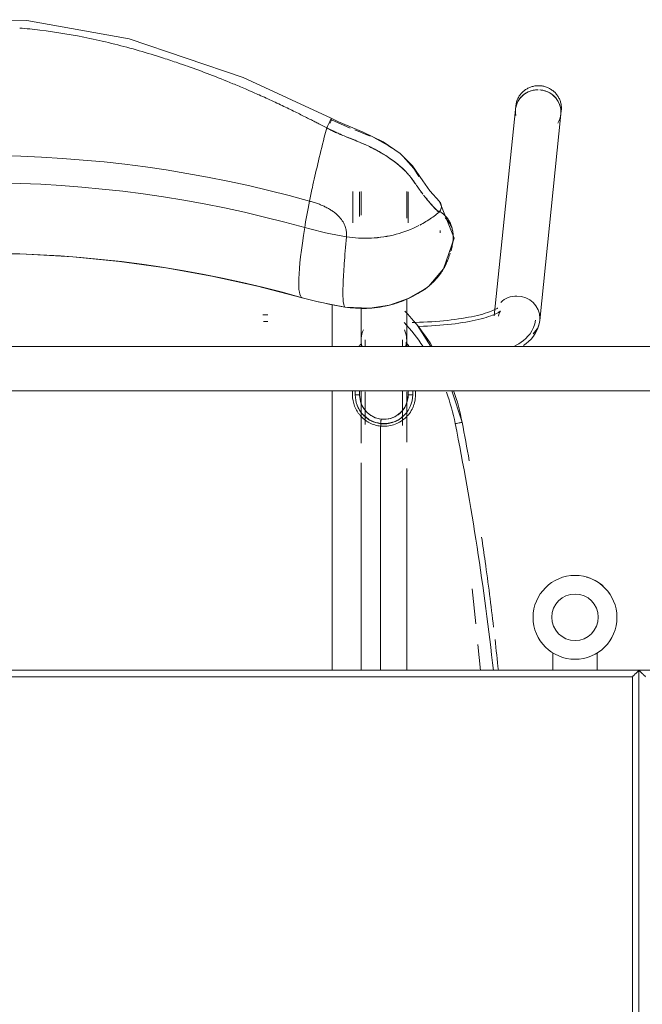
# Model space of a CAD drawing. Header units: metres. Extents: x 1.7 to 42.3, y -72.9 to -47.6.
# Tile 12 of 216: x 6.554 to 6.836, y -69.78 to -69.333. Entities that reach past the tile are written whole.
import ezdxf

# ---------------------------------------------------------------- set-up
doc = ezdxf.new("R2010")
doc.units = ezdxf.units.M
doc.layers.add('A-GENM', color=7, linetype='Continuous', lineweight=18)
doc.layers.add('I-FURN', color=7, linetype='Continuous', lineweight=18)

# ---------------------------------------------------------------- blocks, each defined once
blk = doc.blocks.new('FDE_CJU03_ConjuntoUsoMúltiplo_1mesa4cadeiras - CJU03_ConjuntoUsoMúltiplo_01mesa04cadeiras-5394098-2PAV - FRIGORÍFICA')
at = {"layer": 'I-FURN', "color": 253, "true_color": 0xaaaaaa}
for p, q in [((-0.3, 0.6), (-0.3, -0.6)), ((-0.3, -0.6), (0.28833, -0.6))]:
    blk.add_line(p, q, dxfattribs=at)
blk.add_open_spline([(-0.3, -0.6), (-0.3, -0.6), (-0.29995, -0.59995), (-0.29978, -0.59978), (-0.29961, -0.59961), (-0.29942, -0.59942), (-0.29926, -0.59926), (-0.29908, -0.59908), (-0.29883, -0.59883), (-0.29856, -0.59856), (-0.29833, -0.59833), (-0.29809, -0.59809), (-0.29765, -0.59765), (-0.29726, -0.59727), (-0.297, -0.597)], degree=3, knots=[0, 0, 0, 0, 0.166667, 0.25, 0.333333, 0.416667, 0.458333, 0.5, 0.583333, 0.666667, 0.708333, 0.75, 0.833333, 1, 1, 1, 1], dxfattribs=at)
blk = doc.blocks.new('FDE_CJU03_ConjuntoUsoMúltiplo_1mesa4cadeiras - CJU03_ConjuntoUsoMúltiplo_01mesa04cadeiras-V8-2PAV - FRIGORÍFICA')
at = {"layer": 'I-FURN', "color": 253, "true_color": 0xaaaaaa}
for p, q in [((-0.3, 0.6), (-0.3, -0.6)), ((0.28833, 0.6), (-0.3, 0.6)), ((-0.297, -0.597), (-0.297, 0.597)), ((-0.297, 0.597), (0.28833, 0.597)), ((-0.297, 0.597), (0.28833, 0.597)), ((-0.297, 0.597), (-0.297, -0.597)), ((-0.2999, 0.581), (-0.30784, 0.581)), ((-0.55193, 0.56459), (-0.5537, 0.56477)), ((-0.45849, 0.55498), (-0.55193, 0.56459)), ((-0.30784, 0.561), (-0.2999, 0.561)), ((-0.55582, 0.54418), (-0.55405, 0.544)), ((-0.55405, 0.544), (-0.46061, 0.53439)), ((-0.3116, 0.52699), (-0.2999, 0.52819)), ((-0.33687, 0.52438), (-0.32106, 0.52601)), ((-0.41239, 0.51981), (-0.42667, 0.51514)), ((-0.49824, 0.5098), (-0.49922, 0.50992)), ((-0.44667, 0.50556), (-0.45626, 0.49954)), ((-0.47274, 0.50302), (-0.47353, 0.50407)), ((-0.50275, 0.49535), (-0.51671, 0.49535)), ((-0.50487, 0.4947), (-0.51692, 0.4947)), ((-0.44977, 0.4947), (-0.46821, 0.4947)), ((-0.2999, 0.4947), (-0.39144, 0.4947)), ((-0.41172, 0.48298), (-0.41065, 0.48298)), ((-0.54208, 0.47808), (-0.54484, 0.47118)), ((-0.51692, 0.474), (-0.50627, 0.474)), ((-0.51671, 0.47335), (-0.50559, 0.47335)), ((-0.46385, 0.474), (-0.44977, 0.474)), ((-0.42471, 0.47335), (-0.42667, 0.47335)), ((-0.394, 0.474), (-0.2999, 0.474)), ((-0.54569, 0.46901), (-0.54942, 0.46067)), ((-0.51692, 0.47035), (-0.50275, 0.47035)), ((-0.42667, 0.47136), (-0.42476, 0.47136)), ((-0.55015, 0.4605), (-0.55004, 0.46043)), ((-0.44667, 0.46085), (-0.46567, 0.46085))]:
    blk.add_line(p, q, dxfattribs=at)
at = {"layer": 'I-FURN', "color": 253, "true_color": 0xaaaaaa, "flags": 128}
for points in [[(-0.5537, 0.56477), (-0.55411, 0.5648), (-0.55451, 0.56482), (-0.55492, 0.56482), (-0.55533, 0.5648), (-0.55574, 0.56477), (-0.55614, 0.56472), (-0.55655, 0.56465), (-0.55695, 0.56457), (-0.55734, 0.56447), (-0.55773, 0.56435), (-0.55812, 0.56422), (-0.5585, 0.56407), (-0.55888, 0.56391), (-0.55924, 0.56373), (-0.5596, 0.56353), (-0.55996, 0.56333), (-0.5603, 0.5631), (-0.56063, 0.56287), (-0.56096, 0.56262), (-0.56127, 0.56236), (-0.56158, 0.56208), (-0.56187, 0.5618), (-0.56215, 0.5615), (-0.56242, 0.56119), (-0.56268, 0.56087), (-0.56292, 0.56054), (-0.56315, 0.56021), (-0.56337, 0.55986), (-0.56357, 0.5595), (-0.56376, 0.55914), (-0.56394, 0.55877), (-0.5641, 0.55839), (-0.56424, 0.55801), (-0.56438, 0.55762), (-0.56449, 0.55723), (-0.56459, 0.55683), (-0.56468, 0.55643), (-0.56475, 0.55603), (-0.5648, 0.55562), (-0.56484, 0.55521), (-0.56486, 0.5548), (-0.56487, 0.55439), (-0.56486, 0.55398), (-0.56484, 0.55357), (-0.56479, 0.55317), (-0.56474, 0.55276), (-0.56467, 0.55236), (-0.56458, 0.55196), (-0.56447, 0.55156), (-0.56435, 0.55117), (-0.56422, 0.55078), (-0.56407, 0.5504), (-0.56391, 0.55002), (-0.56373, 0.54965), (-0.56353, 0.54929), (-0.56333, 0.54894), (-0.56311, 0.5486), (-0.56287, 0.54826), (-0.56262, 0.54794), (-0.56236, 0.54762), (-0.56209, 0.54731), (-0.56181, 0.54702), (-0.56151, 0.54674), (-0.5612, 0.54647), (-0.56088, 0.54621), (-0.56056, 0.54597), (-0.56022, 0.54574), (-0.55987, 0.54552), (-0.55952, 0.54532), (-0.55915, 0.54514), (-0.55878, 0.54496), (-0.55841, 0.54481), (-0.55802, 0.54467), (-0.55763, 0.54454), (-0.55724, 0.54443), (-0.55684, 0.54434), (-0.55682, 0.54433)], [(-0.45849, 0.55498), (-0.45643, 0.55461), (-0.45453, 0.55396), (-0.45284, 0.55312), (-0.45136, 0.55214), (-0.45008, 0.55109), (-0.44897, 0.54998), (-0.44799, 0.54885), (-0.44712, 0.54768)], [(-0.45869, 0.55309), (-0.45691, 0.55277), (-0.45527, 0.55221), (-0.45379, 0.55147), (-0.4525, 0.55062), (-0.45136, 0.54968), (-0.45036, 0.54869), (-0.44947, 0.54766), (-0.44867, 0.54659), (-0.44795, 0.54549), (-0.44727, 0.54435), (-0.44667, 0.5432)], [(-0.55682, 0.54433), (-0.55642, 0.54426), (-0.55601, 0.5442), (-0.55582, 0.54418)], [(-0.46416, 0.53592), (-0.46411, 0.53586), (-0.46398, 0.53567), (-0.46379, 0.53536), (-0.46356, 0.53494), (-0.46329, 0.5344), (-0.463, 0.53376), (-0.46269, 0.53302), (-0.46238, 0.53219), (-0.46206, 0.53126), (-0.46174, 0.53026), (-0.46142, 0.52918), (-0.4611, 0.52802), (-0.46079, 0.52679), (-0.46049, 0.52549), (-0.4602, 0.52413), (-0.45992, 0.52271), (-0.45965, 0.52124), (-0.4594, 0.51971), (-0.45916, 0.51814), (-0.45894, 0.51652), (-0.45873, 0.51485), (-0.45853, 0.51315), (-0.45836, 0.51142), (-0.4582, 0.50965), (-0.45806, 0.50785), (-0.45793, 0.50603), (-0.45783, 0.50419), (-0.45774, 0.50233), (-0.45767, 0.50046), (-0.45763, 0.49858), (-0.4576, 0.4972)], [(-0.46276, 0.5372), (-0.46271, 0.53714), (-0.46257, 0.53697), (-0.46237, 0.53668), (-0.46213, 0.53628), (-0.46185, 0.53577), (-0.46155, 0.53516), (-0.46123, 0.53445), (-0.4609, 0.53365), (-0.46056, 0.53276), (-0.46023, 0.53178), (-0.45989, 0.53073), (-0.45956, 0.5296), (-0.45924, 0.5284), (-0.45892, 0.52713), (-0.45861, 0.52579), (-0.45832, 0.5244), (-0.45803, 0.52294), (-0.45776, 0.52144), (-0.4575, 0.51988), (-0.45726, 0.51828), (-0.45703, 0.51663), (-0.45682, 0.51494), (-0.45663, 0.51321), (-0.45645, 0.51145), (-0.45629, 0.50966), (-0.45615, 0.50784), (-0.45603, 0.506), (-0.45592, 0.50414), (-0.45584, 0.50226), (-0.45577, 0.50036)], [(-0.46042, 0.53628), (-0.46118, 0.53642), (-0.46182, 0.53663), (-0.46229, 0.53686), (-0.46259, 0.53706), (-0.46273, 0.53718), (-0.46276, 0.5372)], [(-0.51237, 0.5095), (-0.49582, 0.5162), (-0.48193, 0.5114), (-0.47403, 0.50467), (-0.47352, 0.50406)], [(-0.51238, 0.50949), (-0.51721, 0.5052), (-0.52172, 0.50199), (-0.52857, 0.4973), (-0.53414, 0.49173), (-0.53945, 0.48406), (-0.54383, 0.47499), (-0.54856, 0.46381), (-0.55015, 0.4605)], [(-0.52375, 0.50018), (-0.52735, 0.49789), (-0.53273, 0.49306)], [(-0.4728, 0.5031), (-0.46839, 0.49533), (-0.46543, 0.48687), (-0.46403, 0.47802), (-0.46455, 0.46675)], [(-0.41377, 0.48314), (-0.41374, 0.48522), (-0.41411, 0.4873), (-0.41487, 0.48926), (-0.41598, 0.49105), (-0.41742, 0.49259), (-0.41904, 0.49378), (-0.42183, 0.49496), (-0.42471, 0.49535)], [(-0.4469, 0.4947), (-0.44764, 0.4947), (-0.44831, 0.4947), (-0.4489, 0.4947), (-0.44942, 0.4947), (-0.44977, 0.4947)], [(-0.44977, 0.4928), (-0.44931, 0.4928), (-0.44878, 0.4928), (-0.44817, 0.4928), (-0.44749, 0.4928), (-0.44673, 0.4928)], [(-0.42667, 0.4928), (-0.42576, 0.4928), (-0.42401, 0.4928), (-0.42222, 0.4928), (-0.42039, 0.4928), (-0.41854, 0.4928), (-0.41665, 0.4928), (-0.41474, 0.4928), (-0.41281, 0.4928), (-0.41086, 0.4928)], [(-0.40337, 0.4947), (-0.40536, 0.4947), (-0.40735, 0.4947), (-0.40933, 0.4947), (-0.41129, 0.4947), (-0.41324, 0.4947), (-0.41517, 0.4947), (-0.41707, 0.4947), (-0.41895, 0.4947), (-0.4208, 0.4947), (-0.42262, 0.4947), (-0.4244, 0.4947), (-0.42614, 0.4947)], [(-0.53678, 0.48784), (-0.53776, 0.48633), (-0.54133, 0.47976)], [(-0.42471, 0.47335), (-0.42265, 0.47355), (-0.42062, 0.47414), (-0.41874, 0.47511), (-0.4171, 0.47641), (-0.41582, 0.47787), (-0.41443, 0.48042), (-0.41377, 0.48314)], [(-0.2999, 0.48285), (-0.32732, 0.48283), (-0.35506, 0.48282), (-0.38282, 0.4828), (-0.4106, 0.48278)], [(-0.4469, 0.4759), (-0.44764, 0.4759), (-0.44831, 0.4759), (-0.4489, 0.4759), (-0.44942, 0.4759), (-0.44977, 0.4759)], [(-0.44977, 0.474), (-0.44931, 0.474), (-0.44878, 0.474), (-0.44817, 0.474), (-0.44749, 0.474), (-0.44673, 0.474)], [(-0.42667, 0.474), (-0.42576, 0.474), (-0.42401, 0.474), (-0.42222, 0.474), (-0.42039, 0.474), (-0.41854, 0.474), (-0.41665, 0.474), (-0.41474, 0.474), (-0.41281, 0.474), (-0.41086, 0.474), (-0.40889, 0.474), (-0.40691, 0.474), (-0.40492, 0.474), (-0.40293, 0.474)], [(-0.41129, 0.4759), (-0.41324, 0.4759), (-0.41517, 0.4759), (-0.41707, 0.4759), (-0.41895, 0.4759), (-0.4208, 0.4759), (-0.42262, 0.4759), (-0.4244, 0.4759), (-0.42614, 0.4759)], [(-0.46881, 0.44737), (-0.4671, 0.45393), (-0.46566, 0.46055), (-0.46454, 0.46676)], [(-0.55015, 0.4605), (-0.5686, 0.42062), (-0.58611, 0.36885), (-0.59447, 0.32251), (-0.59479, 0.28298), (-0.58887, 0.24413), (-0.57619, 0.20079), (-0.55586, 0.15267), (-0.55203, 0.14493), (-0.55018, 0.14122)], [(-0.54581, 0.45843), (-0.54678, 0.45891), (-0.54777, 0.45939), (-0.54868, 0.45984), (-0.54943, 0.46019), (-0.54994, 0.46042), (-0.55015, 0.4605), (-0.55015, 0.4605)], [(-0.54942, 0.46067), (-0.54947, 0.46056), (-0.54953, 0.46044)], [(-0.2999, 0.46085), (-0.30338, 0.46085), (-0.33902, 0.46085), (-0.37469, 0.46085), (-0.41039, 0.46085), (-0.42667, 0.46085)], [(-0.46881, 0.15433), (-0.47414, 0.17483), (-0.47866, 0.19553), (-0.48237, 0.2164), (-0.48527, 0.23742), (-0.48734, 0.25853), (-0.48858, 0.27972), (-0.48899, 0.30094), (-0.48857, 0.32216), (-0.48732, 0.34335), (-0.48525, 0.36447), (-0.48235, 0.38548), (-0.47863, 0.40635), (-0.4741, 0.42705), (-0.46881, 0.44737)], [(-0.46109, 0.42953), (-0.46109, 0.42994), (-0.46109, 0.43031), (-0.46109, 0.43066), (-0.46109, 0.43097), (-0.46109, 0.43124), (-0.46109, 0.43148), (-0.46109, 0.43169), (-0.46109, 0.4318)], [(-0.45809, 0.4318), (-0.45809, 0.43162), (-0.45809, 0.4314), (-0.45809, 0.43115), (-0.45809, 0.43086), (-0.45809, 0.43054), (-0.45809, 0.43019), (-0.45809, 0.4298)]]:
    blk.add_lwpolyline(points, dxfattribs=at)
at = {"layer": 'I-FURN', "color": 253, "true_color": 0xaaaaaa}
for centre, radius, start, end in [((-0.32396, 0.571), 0.019, 0, 180), ((-0.324, 0.571), 0.01896, 123.4155, 164.0262), ((-0.324, 0.571), 0.01053, 0, 180), ((-0.32396, 0.571), 0.019, 180, 360), ((-0.324, 0.571), 0.01053, 180, 0)]:
    blk.add_arc(centre, radius, start, end, dxfattribs=at)
for centre, major_axis, ratio, start_param, end_param in [((-0.55299, 0.55429), (0.00106, 0.0103), 0.967163, 0.656571, 1.578726), ((-0.55299, 0.55429), (0.00106, 0.0103), 0.967163, 0.589816, 1.471565), ((-0.55299, 0.55429), (0.00106, 0.0103), 0.967163, 5.858731, 6.905929), ((-0.55299, 0.55429), (0.00106, 0.0103), 0.967163, 5.976302, 6.851227), ((-0.55299, 0.55429), (0.00106, 0.0103), 0.967163, 1.669941, 3.417141), ((-0.55299, 0.55429), (0.00106, 0.0103), 0.967163, 1.471565, 1.598786), ((-0.45955, 0.54468), (0.00106, 0.0103), 0.967163, 0.099145, 1.669941), ((-0.45955, 0.54468), (0.00106, 0.0103), 0.967163, 5.596932, 6.38233), ((-0.55299, 0.55429), (0.00106, 0.0103), 0.967163, 1.838177, 2.584285), ((-0.55299, 0.55429), (0.00106, 0.0103), 0.967163, 2.855299, 3.042361), ((-0.45955, 0.54468), (0.00106, 0.0103), 0.967163, 1.669941, 2.455339), ((-0.55299, 0.55429), (0.00106, 0.0103), 0.967163, 3.083385, 3.394061), ((-0.44977, 0.48435), (0, 0.01035), 0.978148, 5.962504, 6.738191), ((-0.44977, 0.48435), (0, 0.01035), 0.978148, 2.686587, 3.462274), ((-0.65627, 0.49418), (0, 0.1656), 0.978148, 4.432561, 4.549768), ((-0.76073, 0.51436), (-0.29621, 0.04754), 0.033662, 2.678566, 2.779171), ((-0.76073, 0.51436), (-0.29621, 0.04754), 0.033662, 2.779174, 2.829474), ((-0.76073, 0.51436), (-0.29621, 0.04754), 0.033662, 2.829483, 2.879776), ((-0.76073, 0.51436), (-0.29621, 0.04754), 0.033662, 2.879782, 2.930079), ((-0.76073, 0.51436), (-0.29621, 0.04754), 0.033662, 2.930086, 2.980382), ((-0.62829, 0.49418), (0, 0.16963), 0.978148, 4.432561, 4.549768), ((-0.76073, 0.51436), (-0.29621, 0.04754), 0.033662, 2.980391, 3.030684), ((-0.76073, 0.51436), (-0.29621, 0.04754), 0.033662, 3.030688, 3.13129), ((-0.57325, 0.47058), (-0.07702, 0.02165), 0.057423, 1.951227, 2.011546), ((-0.57325, 0.47058), (-0.07702, 0.02165), 0.057423, 2.011546, 2.373457), ((-0.00271, 0.30085), (0, 0.54235), 0.978148, 1.290968, 1.850624), ((-0.57325, 0.47058), (-0.07702, 0.02165), 0.057423, 2.373457, 2.433775), ((-0.57325, 0.47058), (-0.07702, 0.02165), 0.057423, 2.433775, 2.494094), ((-0.60511, 0.48104), (-0.11745, 0.03301), 0.057423, 2.494094, 2.683805), ((0.0018, 0.30085), (0, 0.5344), 0.978148, 1.290968, 1.850624), ((-0.7576, 0.5286), (-0.28881, 0.08118), 0.057423, 2.683805, 3.136529), ((0.02978, 0.30085), (0, 0.53037), 0.978148, 1.290968, 1.850624)]:
    blk.add_ellipse(centre, major_axis=major_axis, ratio=ratio, start_param=start_param, end_param=end_param, dxfattribs=at)
for points, knots in [([(-0.297, 0.597), (-0.29727, 0.59726), (-0.29765, 0.59765), (-0.29815, 0.59815), (-0.29845, 0.59845), (-0.29867, 0.59867), (-0.29888, 0.59888), (-0.29908, 0.59908), (-0.29926, 0.59926), (-0.29942, 0.59942), (-0.29961, 0.59961), (-0.29978, 0.59978), (-0.29995, 0.59995), (-0.3, 0.6), (-0.3, 0.6)], [-1, -1, -1, -1, -0.833333, -0.75, -0.666667, -0.625, -0.583333, -0.5, -0.458333, -0.416667, -0.333333, -0.25, -0.166667, 0, 0, 0, 0]), ([(-0.41174, 0.5167), (-0.39317, 0.52039), (-0.356, 0.52697), (-0.31859, 0.53193), (-0.2999, 0.53399)], [0, 0, 0, 0, 0.2222222, 0.4430121, 0.4430121, 0.4430121, 0.4430121]), ([(-0.3195, 0.5341), (-0.32942, 0.53294), (-0.34304, 0.53118), (-0.35663, 0.52922), (-0.36033, 0.52866)], [0.6330711, 0.6330711, 0.6330711, 0.6330711, 0.75, 0.7938399, 0.7938399, 0.7938399, 0.7938399]), ([(-0.36033, 0.52866), (-0.35663, 0.52922), (-0.34304, 0.53118), (-0.32942, 0.53294), (-0.3195, 0.5341)], [0.2061667, 0.2061667, 0.2061667, 0.2061667, 0.25, 0.3669429, 0.3669429, 0.3669429, 0.3669429]), ([(-0.48971, 0.51461), (-0.49047, 0.51484), (-0.49171, 0.51517), (-0.49332, 0.51551), (-0.49449, 0.51567), (-0.49553, 0.51574), (-0.4969, 0.51577), (-0.49851, 0.51565), (-0.50032, 0.5153), (-0.50202, 0.51475), (-0.50362, 0.51399), (-0.50561, 0.51259), (-0.50699, 0.51106), (-0.50792, 0.50975)], [0.5090671, 0.5090671, 0.5090671, 0.5090671, 0.55, 0.575, 0.6, 0.625, 0.65, 0.7, 0.75, 0.8, 0.85, 0.9, 1, 1, 1, 1]), ([(-0.50494, 0.51219), (-0.50482, 0.5123), (-0.50374, 0.5133), (-0.50222, 0.51442), (-0.50012, 0.51529), (-0.49844, 0.51567), (-0.49722, 0.51576), (-0.4966, 0.51577)], [0.0876695, 0.0876695, 0.0876695, 0.0876695, 0.1, 0.2, 0.25, 0.3, 0.3463075, 0.3463075, 0.3463075, 0.3463075]), ([(-0.49432, 0.51565), (-0.49394, 0.5156), (-0.49316, 0.5155), (-0.49173, 0.51522), (-0.49067, 0.51496), (-0.49006, 0.51479)], [0.4, 0.4, 0.4, 0.4, 0.425, 0.45, 0.48350906, 0.48350906, 0.48350906, 0.48350906]), ([(-0.47372, 0.50434), (-0.47421, 0.50492), (-0.47518, 0.50602), (-0.47665, 0.50747), (-0.47785, 0.50853), (-0.47879, 0.50929), (-0.4795, 0.50982), (-0.48016, 0.51029), (-0.48097, 0.51085), (-0.48189, 0.51144), (-0.48284, 0.51197), (-0.48375, 0.51241), (-0.48452, 0.51274), (-0.48547, 0.51313), (-0.4869, 0.51369), (-0.48814, 0.51412), (-0.48897, 0.51439)], [0, 0, 0, 0, 0.05, 0.1, 0.15, 0.175, 0.2, 0.225, 0.25, 0.3, 0.35, 0.375, 0.4, 0.425, 0.45, 0.495546, 0.495546, 0.495546, 0.495546]), ([(-0.5076, 0.50938), (-0.50788, 0.50889), (-0.50845, 0.50818), (-0.50951, 0.50719), (-0.51042, 0.50641), (-0.5115, 0.50552), (-0.51274, 0.50447), (-0.51405, 0.50335), (-0.5149, 0.50263), (-0.51533, 0.50229)], [0, 0, 0, 0, 0.0625, 0.09375, 0.125, 0.15625, 0.1875, 0.21875, 0.25, 0.25, 0.25, 0.25]), ([(-0.51532, 0.50229), (-0.51488, 0.50263), (-0.51399, 0.50332), (-0.51264, 0.50442), (-0.51144, 0.50546), (-0.51008, 0.50672), (-0.50875, 0.50809), (-0.50795, 0.50898), (-0.5076, 0.50938)], [0.75, 0.75, 0.75, 0.75, 0.78125, 0.8125, 0.84375, 0.875, 0.9375, 1, 1, 1, 1]), ([(-0.50935, 0.51033), (-0.51, 0.51047), (-0.51114, 0.51039), (-0.51207, 0.50979), (-0.51238, 0.50949)], [0.25, 0.25, 0.25, 0.25, 0.5, 0.6689889, 0.6689889, 0.6689889, 0.6689889]), ([(-0.51237, 0.5095), (-0.51229, 0.50958), (-0.51197, 0.50986), (-0.5113, 0.51023), (-0.51034, 0.51045), (-0.50901, 0.51035), (-0.50808, 0.50985), (-0.5076, 0.50938)], [0.3327516, 0.3327516, 0.3327516, 0.3327516, 0.375, 0.5, 0.625, 0.75, 1, 1, 1, 1]), ([(-0.48425, 0.51255), (-0.4836, 0.51223), (-0.48252, 0.51166), (-0.48133, 0.51095), (-0.48048, 0.51041), (-0.47981, 0.50995), (-0.47947, 0.50971), (-0.47934, 0.50961)], [0.6, 0.6, 0.6, 0.6, 0.65, 0.7, 0.75, 0.775, 0.7919906, 0.7919906, 0.7919906, 0.7919906]), ([(-0.47914, 0.50947), (-0.47893, 0.50932), (-0.4785, 0.50899), (-0.47766, 0.50832), (-0.47661, 0.50741), (-0.47535, 0.50616), (-0.47446, 0.50516), (-0.47414, 0.50479)], [0.8, 0.8, 0.8, 0.8, 0.825, 0.85, 0.9, 0.95, 0.9783886, 0.9783886, 0.9783886, 0.9783886]), ([(-0.46456, 0.46672), (-0.46355, 0.47296), (-0.46384, 0.48309), (-0.46831, 0.49592), (-0.47176, 0.50168), (-0.47372, 0.50434)], [0, 0, 0, 0, 0.5, 0.75, 1, 1, 1, 1]), ([(-0.44675, 0.50631), (-0.45089, 0.50372), (-0.45634, 0.49971), (-0.46136, 0.49518), (-0.46271, 0.49389)], [0.5379186, 0.5379186, 0.5379186, 0.5379186, 0.75, 0.8312939, 0.8312939, 0.8312939, 0.8312939]), ([(-0.54236, 0.46572), (-0.54203, 0.46647), (-0.54135, 0.46807), (-0.54022, 0.47091), (-0.5389, 0.47419), (-0.53754, 0.47728), (-0.53634, 0.47976), (-0.53526, 0.48176), (-0.53421, 0.48358), (-0.5329, 0.48568), (-0.53104, 0.4884), (-0.52887, 0.49119), (-0.5269, 0.49335), (-0.52544, 0.49477), (-0.52451, 0.4956), (-0.52374, 0.49624), (-0.52288, 0.49692), (-0.52204, 0.49753), (-0.52121, 0.49812), (-0.5203, 0.49875), (-0.51916, 0.49954), (-0.51766, 0.50058), (-0.5165, 0.50142), (-0.51575, 0.50197)], [0.125, 0.125, 0.125, 0.125, 0.15625, 0.1875, 0.21875, 0.25, 0.28125, 0.3125, 0.34375, 0.375, 0.40625, 0.4375, 0.46875, 0.484375, 0.5, 0.515625, 0.53125, 0.5625, 0.59375, 0.625, 0.65625, 0.6875, 0.7399152, 0.7399152, 0.7399152, 0.7399152]), ([(-0.51573, 0.50198), (-0.51601, 0.50176), (-0.51671, 0.50124), (-0.51784, 0.50046), (-0.51888, 0.49977), (-0.51968, 0.49921), (-0.52007, 0.49892), (-0.52026, 0.49878)], [0.2600737, 0.2600737, 0.2600737, 0.2600737, 0.28125, 0.3125, 0.34375, 0.359375, 0.375, 0.375, 0.375, 0.375]), ([(-0.47341, 0.50391), (-0.46958, 0.49862), (-0.46541, 0.48953), (-0.46408, 0.47977), (-0.46396, 0.4765)], [0, 0, 0, 0, 0.5, 0.75, 0.75, 0.75, 0.75]), ([(-0.52026, 0.49878), (-0.52045, 0.49864), (-0.52081, 0.49837), (-0.52142, 0.49791), (-0.52212, 0.49742), (-0.52293, 0.49686), (-0.52376, 0.49622), (-0.52426, 0.49581), (-0.52454, 0.49557)], [0.375, 0.375, 0.375, 0.375, 0.390625, 0.40625, 0.4375, 0.46875, 0.484375, 0.5, 0.5, 0.5, 0.5]), ([(-0.42475, 0.49868), (-0.4237, 0.49866), (-0.42219, 0.49849), (-0.42029, 0.49798), (-0.4185, 0.49729), (-0.41632, 0.496), (-0.41409, 0.494), (-0.41236, 0.49155), (-0.41111, 0.48878), (-0.41053, 0.48594), (-0.4105, 0.4839), (-0.41059, 0.48285)], [0, 0, 0, 0, 0.125, 0.1875, 0.25, 0.375, 0.5, 0.625, 0.75, 0.875, 1, 1, 1, 1]), ([(-0.42471, 0.49535), (-0.42471, 0.49535), (-0.42473, 0.49551), (-0.42474, 0.49595), (-0.42475, 0.49653), (-0.42475, 0.49708), (-0.42475, 0.49743)], [0, 0, 0, 0, 0.333333, 0.5, 0.666667, 1, 1, 1, 1]), ([(-0.41172, 0.48298), (-0.41163, 0.48393), (-0.41163, 0.48531), (-0.41191, 0.48706), (-0.41235, 0.48874), (-0.4133, 0.49084), (-0.41436, 0.49231), (-0.41497, 0.49298)], [0, 0, 0, 0, 0.125, 0.1875, 0.25, 0.375, 0.5, 0.5, 0.5, 0.5]), ([(-0.42476, 0.47136), (-0.42159, 0.47135), (-0.41688, 0.47318), (-0.41295, 0.47827), (-0.41202, 0.48132), (-0.41185, 0.48285)], [0, 0, 0, 0, 0.5, 0.75, 1, 1, 1, 1]), ([(-0.4106, 0.48278), (-0.41071, 0.48196), (-0.41108, 0.48027), (-0.41187, 0.47823), (-0.41273, 0.47671), (-0.41349, 0.47565), (-0.41435, 0.47466), (-0.41526, 0.47376), (-0.41626, 0.47294), (-0.41771, 0.47195), (-0.42044, 0.4706), (-0.42295, 0.47014), (-0.42475, 0.47011)], [0, 0, 0, 0, 0.125, 0.25, 0.3125, 0.375, 0.4375, 0.5, 0.5625, 0.625, 0.75, 1, 1, 1, 1]), ([(-0.42001, 0.4722), (-0.41928, 0.47248), (-0.41821, 0.47301), (-0.41688, 0.4739), (-0.41597, 0.47465), (-0.41513, 0.47547), (-0.41435, 0.47638), (-0.41366, 0.47735), (-0.41288, 0.47874), (-0.41215, 0.48062), (-0.41183, 0.4822), (-0.41172, 0.48298)], [0.25, 0.25, 0.25, 0.25, 0.375, 0.4375, 0.5, 0.5625, 0.625, 0.6875, 0.75, 0.875, 1, 1, 1, 1]), ([(-0.41377, 0.48314), (-0.41377, 0.48313), (-0.41364, 0.48309), (-0.41323, 0.48303), (-0.41269, 0.48295), (-0.41219, 0.48289), (-0.41185, 0.48285)], [0, 0, 0, 0, 0.333333, 0.5, 0.666667, 1, 1, 1, 1]), ([(-0.42476, 0.47136), (-0.42476, 0.4717), (-0.42475, 0.47223), (-0.42474, 0.47278), (-0.42473, 0.47299), (-0.42473, 0.47308)], [0, 0, 0, 0, 0.3333333, 0.5, 0.6666667, 0.6666667, 0.6666667, 0.6666667]), ([(-0.54581, 0.45843), (-0.54534, 0.45936), (-0.54454, 0.46098), (-0.54333, 0.46357), (-0.54269, 0.46497), (-0.54236, 0.46572)], [0, 0, 0, 0, 0.0625, 0.09375, 0.125, 0.125, 0.125, 0.125]), ([(-0.50418, 0.46513), (-0.50488, 0.46461), (-0.50595, 0.46367), (-0.50731, 0.46209), (-0.50796, 0.46119), (-0.50828, 0.46072)], [-0.5555556, -0.5555556, -0.5555556, -0.5555556, -0.4444444, -0.3888889, -0.3333333, -0.3333333, -0.3333333, -0.3333333]), ([(-0.49817, 0.46742), (-0.49847, 0.4674), (-0.4991, 0.46733), (-0.49974, 0.46721), (-0.50006, 0.46712)], [-0.8888889, -0.8888889, -0.8888889, -0.8888889, -0.8333333, -0.7777827, -0.7777827, -0.7777827, -0.7777827]), ([(-0.49643, 0.46737), (-0.49683, 0.46741), (-0.49741, 0.46745), (-0.49801, 0.46743), (-0.49816, 0.46742)], [-1, -1, -1, -1, -0.9166667, -0.8890389, -0.8890389, -0.8890389, -0.8890389]), ([(-0.54581, 0.45843), (-0.54638, 0.45729), (-0.54727, 0.45555), (-0.54854, 0.45307), (-0.54997, 0.45025), (-0.55201, 0.4462), (-0.55429, 0.44154), (-0.55623, 0.43749), (-0.55774, 0.43427), (-0.55925, 0.43098), (-0.56059, 0.428), (-0.56143, 0.42611), (-0.56179, 0.42528)], [-1, -1, -1, -1, -0.9826389, -0.9739583, -0.9652778, -0.9479167, -0.9305556, -0.921875, -0.9131944, -0.9045139, -0.8958333, -0.8888889, -0.8888889, -0.8888889, -0.8888889]), ([(-0.56179, 0.42528), (-0.56234, 0.42403), (-0.56376, 0.42077), (-0.56662, 0.41397), (-0.57003, 0.40539), (-0.57297, 0.39742), (-0.57471, 0.39243), (-0.5752, 0.39098)], [-0.8888889, -0.8888889, -0.8888889, -0.8888889, -0.8784722, -0.8611111, -0.8263889, -0.7916667, -0.7777778, -0.7777778, -0.7777778, -0.7777778]), ([(-0.5752, 0.39098), (-0.57594, 0.38882), (-0.57789, 0.38295), (-0.58079, 0.37341), (-0.58377, 0.36234), (-0.58722, 0.34736), (-0.58966, 0.333), (-0.59075, 0.32231), (-0.591, 0.31925)], [-0.7777778, -0.7777778, -0.7777778, -0.7777778, -0.7569444, -0.7222222, -0.6875, -0.6527778, -0.5833333, -0.5555556, -0.5555556, -0.5555556, -0.5555556])]:
    blk.add_open_spline(points, degree=3, knots=knots, dxfattribs=at)
for points in [[(-0.31396, 0.53473), (-0.30928, 0.53526), (-0.30461, 0.53576), (-0.29993, 0.53624)], [(-0.29993, 0.53624), (-0.30461, 0.53576), (-0.30928, 0.53526), (-0.31395, 0.53473)], [(-0.39492, 0.52303), (-0.40075, 0.522), (-0.40657, 0.52092), (-0.41239, 0.51981)], [(-0.41239, 0.51981), (-0.40657, 0.52092), (-0.40075, 0.522), (-0.39492, 0.52303)], [(-0.41239, 0.51981), (-0.41725, 0.51889), (-0.42205, 0.51759), (-0.42672, 0.51595)], [(-0.41174, 0.5167), (-0.41182, 0.51713), (-0.41198, 0.51796), (-0.41219, 0.51899), (-0.41234, 0.51966), (-0.41238, 0.51982), (-0.41239, 0.51981)], [(-0.42601, 0.51268), (-0.42136, 0.51439), (-0.41659, 0.51574), (-0.41174, 0.5167)], [(-0.5076, 0.50938), (-0.50784, 0.50961), (-0.50839, 0.51002), (-0.50902, 0.51026), (-0.50935, 0.51033)], [(-0.50413, 0.5047), (-0.5052, 0.50634), (-0.50636, 0.5079), (-0.5076, 0.50938)], [(-0.50497, 0.50595), (-0.5038, 0.50427), (-0.50272, 0.5025), (-0.50174, 0.50064)], [(-0.49754, 0.48985), (-0.4985, 0.49348), (-0.49985, 0.49697), (-0.50154, 0.50025)], [(-0.47175, 0.50136), (-0.47222, 0.50224), (-0.47277, 0.50313), (-0.47341, 0.50391)], [(-0.47341, 0.50391), (-0.47276, 0.50311), (-0.47218, 0.5022), (-0.47169, 0.50128)], [(-0.45757, 0.4936), (-0.45415, 0.4967), (-0.45051, 0.49955), (-0.44669, 0.50212)], [(-0.52454, 0.49557), (-0.52509, 0.49509), (-0.52642, 0.49386), (-0.52875, 0.49135), (-0.53103, 0.48845), (-0.53228, 0.48661), (-0.53281, 0.48578)], [(-0.44849, 0.49427), (-0.44798, 0.4948), (-0.44743, 0.49528), (-0.44685, 0.49573)], [(-0.42667, 0.49868), (-0.42603, 0.49868), (-0.42539, 0.49868), (-0.42475, 0.49868)], [(-0.42475, 0.49743), (-0.42539, 0.49743), (-0.42603, 0.49743), (-0.42667, 0.49743)], [(-0.42667, 0.49535), (-0.42601, 0.49535), (-0.42536, 0.49535), (-0.42471, 0.49535)], [(-0.41185, 0.48285), (-0.41165, 0.48468), (-0.41202, 0.48843), (-0.41479, 0.49333), (-0.41929, 0.49665), (-0.42293, 0.49743), (-0.42475, 0.49743)], [(-0.42471, 0.49535), (-0.42316, 0.49535), (-0.42009, 0.49469), (-0.41627, 0.49191), (-0.41392, 0.48781), (-0.4136, 0.48467), (-0.41377, 0.48314)], [(-0.49757, 0.48998), (-0.49657, 0.48625), (-0.49539, 0.47855), (-0.49585, 0.47098), (-0.49643, 0.46737)], [(-0.49581, 0.4787), (-0.496, 0.48248), (-0.49657, 0.48623), (-0.49754, 0.48985)], [(-0.53281, 0.48578), (-0.53335, 0.48495), (-0.53424, 0.48349), (-0.53535, 0.4815), (-0.5364, 0.47952), (-0.53716, 0.47802), (-0.53756, 0.47718)], [(-0.41377, 0.48314), (-0.41392, 0.48181), (-0.41471, 0.4792), (-0.41721, 0.47597), (-0.42069, 0.47386), (-0.42337, 0.47335), (-0.42471, 0.47335)], [(-0.49643, 0.46737), (-0.49583, 0.47107), (-0.49563, 0.47484), (-0.4958, 0.47858)], [(-0.53756, 0.47718), (-0.53797, 0.47633), (-0.53885, 0.47444), (-0.54014, 0.47135), (-0.54134, 0.46829), (-0.54238, 0.46565), (-0.5433, 0.46346), (-0.54417, 0.4615), (-0.545, 0.45982), (-0.54554, 0.45887), (-0.54581, 0.45843)], [(-0.44672, 0.47295), (-0.44707, 0.47321), (-0.4474, 0.47348), (-0.44772, 0.47377)], [(-0.42475, 0.47011), (-0.42539, 0.47011), (-0.42603, 0.47011), (-0.42667, 0.47011)], [(-0.50208, 0.46639), (-0.50276, 0.46607), (-0.50347, 0.46565), (-0.50418, 0.46513)], [(-0.50006, 0.46712), (-0.50072, 0.46696), (-0.50139, 0.46672), (-0.50208, 0.46639)], [(-0.5477, 0.45982), (-0.54793, 0.45993), (-0.54838, 0.46015), (-0.54898, 0.46045), (-0.54929, 0.4606), (-0.54942, 0.46067)], [(-0.50828, 0.46072), (-0.50859, 0.46025), (-0.50918, 0.45929), (-0.50975, 0.4582), (-0.51002, 0.45765)], [(-0.51002, 0.45765), (-0.51029, 0.4571), (-0.51079, 0.45599), (-0.51123, 0.45484), (-0.51145, 0.45422)], [(-0.51145, 0.45422), (-0.51167, 0.45361), (-0.5121, 0.4523), (-0.51244, 0.45114), (-0.51258, 0.45064)]]:
    blk.add_open_spline(points, degree=3, dxfattribs=at)
blk = doc.blocks.new('Led_Stripe_11805 - Led_Stripe_11805-8047500-2PAV - FRIGORÍFICA')
at = {"layer": 'A-GENM', "color": 253, "true_color": 0xaaaaaa}
for p, q in [((-1, 0.01), (1, 0.01)), ((1, -0.01), (-1, -0.01))]:
    blk.add_line(p, q, dxfattribs=at)
blk = doc.blocks.new('4 GRE - ESCOLA DE CINEMA E AUDIOVISUAL CINE REX R07_rvt-1-2PAV - FRIGORÍFICA')
at = {"layer": 'A-GENM', "color": 253, "lineweight": 18, "true_color": 0xaaaaaa, "extrusion": (0, 0, -1), "rotation": 180}
blk.add_blockref('Led_Stripe_11805 - Led_Stripe_11805-8047500-2PAV - FRIGORÍFICA', (-7.42694, -69.49156), dxfattribs=at)
at = {"layer": 'I-FURN', "color": 253, "lineweight": 18, "true_color": 0xaaaaaa, "rotation": 270.0000000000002}
for name, p in [('FDE_CJU03_ConjuntoUsoMúltiplo_1mesa4cadeiras - CJU03_ConjuntoUsoMúltiplo_01mesa04cadeiras-V8-2PAV - FRIGORÍFICA', (6.23499, -69.92822)), ('FDE_CJU03_ConjuntoUsoMúltiplo_1mesa4cadeiras - CJU03_ConjuntoUsoMúltiplo_01mesa04cadeiras-5394098-2PAV - FRIGORÍFICA', (7.43499, -69.92822))]:
    blk.add_blockref(name, p, dxfattribs=at)

msp = doc.modelspace()

# ---------------------------------------------------------------- block references
at = {"lineweight": 5}
msp.add_blockref('4 GRE - ESCOLA DE CINEMA E AUDIOVISUAL CINE REX R07_rvt-1-2PAV - FRIGORÍFICA', (0, 0), dxfattribs=at)

doc.saveas('drawing.dxf')
